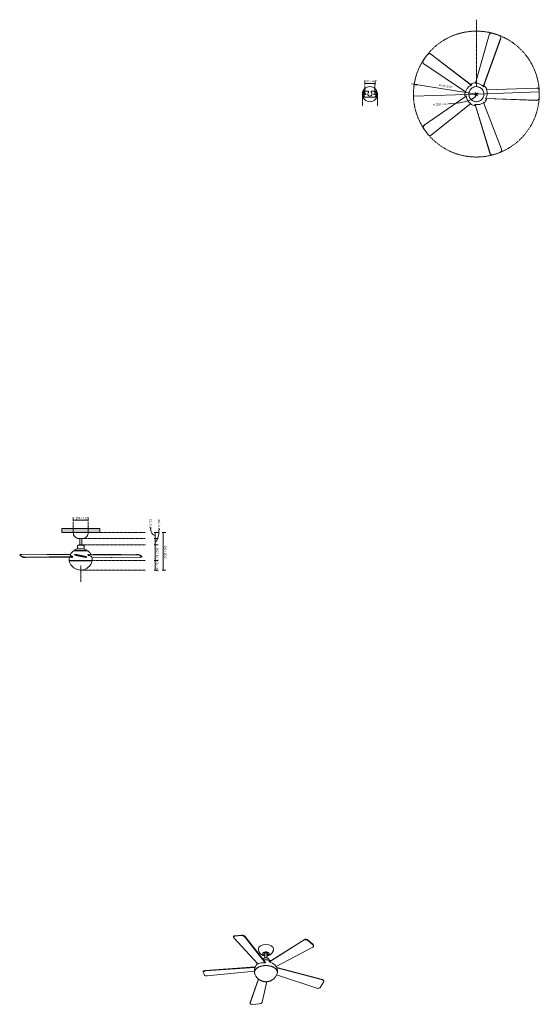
# Model space of a CAD drawing. Header units: millimetres. Extents: x 5954 to 11404, y -2949 to 7375.
import ezdxf

# ---------------------------------------------------------------- set-up
doc = ezdxf.new("R2010")
doc.units = ezdxf.units.MM
doc.linetypes.add('Dash', pattern=[6, 3, -3])
doc.layers.add('A-ANNO-DIMS', color=7, linetype='Dash', lineweight=9, true_color=0xd2d2d2)
for name, color, linetype, lineweight in [('A-ANNO-DIMS-10', 7, 'Continuous', 9), ('A-CLNG', 7, 'Continuous', 9), ('E-LITE-EQPM', 7, 'Continuous', 20)]:
    doc.layers.add(name, color=color, linetype=linetype, lineweight=lineweight)
doc.styles.add('Arial', font='arial.ttf', dxfattribs={"height": 20})
doc.styles.add('Arial Narrow', font='ARIALN.TTF', dxfattribs={"height": 22})
doc.dimstyles.new('Diameter_-_3mm_Arial', dxfattribs={"dimscale": 304.8, "dimtxt": 20.405188, "dimasz": 0, "dimexe": 0.07874, "dimexo": 0, "dimgap": 0.049213, "dimtad": 1, "dimjust": 3, "dimdec": 0, "dimzin": 0, "dimdsep": 46, "dimtxsty": 'Arial', "dimblk1": 'NONE', "dimblk2": 'NONE', "dimsah": 1, "dimcen": 0.09, "dimadec": 0, "dimazin": 0, "dimtfac": 1, "dimtdec": 4, "dimtix": 1, "dimtmove": 0, "dimatfit": 2, "dimfxl": 1, "dimtvp": 1, "dimtolj": 1, "dimtzin": 0, "dimarcsym": 2})
doc.dimstyles.new('FARO_-_2_2mm_Arial_Narrow_mm_Inch_Left', dxfattribs={"dimscale": 304.8, "dimtxt": 22.515481, "dimasz": 0, "dimexe": 0.098425, "dimexo": 0.0625, "dimgap": 0.016404, "dimtad": 1, "dimdec": 0, "dimzin": 0, "dimdsep": 46, "dimtxsty": 'Arial Narrow', "dimblk1": 'NONE', "dimblk2": 'NONE', "dimsah": 1, "dimcen": 0.09, "dimadec": 0, "dimazin": 0, "dimtfac": 1, "dimtdec": 4, "dimtix": 1, "dimtmove": 0, "dimatfit": 3, "dimfxl": 0.032808, "dimfxlon": 1, "dimtvp": 1, "dimtolj": 1, "dimtzin": 0, "dimarcsym": 2})
doc.dimstyles.new('FARO_-_2_2mm_Arial_Narrow_mm_Inch_Right', dxfattribs={"dimscale": 304.8, "dimtxt": 22.515481, "dimasz": 0, "dimexe": 0.098425, "dimexo": 0.0625, "dimgap": 0.016404, "dimtad": 1, "dimdec": 0, "dimzin": 0, "dimdsep": 46, "dimtxsty": 'Arial Narrow', "dimblk1": 'NONE', "dimblk2": 'NONE', "dimsah": 1, "dimcen": 0.09, "dimadec": 0, "dimazin": 0, "dimtfac": 1, "dimtdec": 4, "dimtix": 1, "dimtmove": 1, "dimatfit": 3, "dimfxl": 0.032808, "dimfxlon": 1, "dimtvp": 1, "dimtolj": 1, "dimtzin": 0, "dimarcsym": 2})
doc.dimstyles.new('FARO_-_2_2mm_Arial_Narrow_mm_Inch_Right_1', dxfattribs={"dimscale": 304.8, "dimtxt": 22.515481, "dimasz": 0, "dimexe": 0.098425, "dimexo": 0.0625, "dimgap": 0.016404, "dimtad": 1, "dimdec": 0, "dimzin": 0, "dimdsep": 46, "dimtxsty": 'Arial Narrow', "dimblk1": 'NONE', "dimblk2": 'NONE', "dimsah": 1, "dimcen": 0.09, "dimadec": 0, "dimazin": 0, "dimtfac": 1, "dimtdec": 4, "dimtix": 1, "dimtmove": 0, "dimatfit": 3, "dimfxl": 0.032808, "dimfxlon": 1, "dimtvp": 1, "dimtolj": 1, "dimtzin": 0, "dimarcsym": 2})
doc.dimstyles.new('Radial_-_3mm_Arial', dxfattribs={"dimscale": 304.8, "dimtxt": 20.405188, "dimasz": 0.098425, "dimexe": 0.098425, "dimexo": 0, "dimgap": 0.057415, "dimtad": 1, "dimjust": 3, "dimdec": 0, "dimzin": 0, "dimdsep": 46, "dimtxsty": 'Arial', "dimsah": 1, "dimcen": 0.09, "dimdle": 0.098425, "dimadec": 0, "dimazin": 0, "dimtfac": 1, "dimtdec": 4, "dimtix": 1, "dimtmove": 0, "dimatfit": 2, "dimfxl": 1, "dimtvp": 1, "dimtfill": 1, "dimtolj": 1, "dimtzin": 0, "dimarcsym": 2})

# ---------------------------------------------------------------- blocks, each defined once
blk = doc.blocks.new('33514 - 33514 IZARO LED White ceiling fan with DC motor-574660-Alzado_PDF')
at = {"layer": 'E-LITE-EQPM'}
for p, q in [((6594, 1937), (6559, 1937)), ((6578, 1868), (6578, 1867)), ((6594, 1868), (6578, 1868)), ((6594, 1867), (6578, 1867)), ((6584, 1937), (6584, 1868)), ((6629, 1937), (6594, 1937)), ((6611, 1868), (6594, 1868)), ((6611, 1867), (6594, 1867)), ((6605, 1868), (6605, 1937)), ((6611, 1867), (6611, 1868)), ((5957, 1764), (5957, 1759)), ((6485, 1764), (5975, 1768)), ((6486, 1767), (6268, 1770)), ((6520, 1806), (6522, 1807)), ((6530, 1769), (6529, 1764)), ((6550, 1765), (6550, 1765)), ((6594, 1827), (6558, 1827)), ((6559, 1856), (6559, 1857)), ((6559, 1856), (6559, 1827)), ((6587, 1811), (6587, 1807)), ((6631, 1827), (6594, 1827)), ((6601, 1807), (6601, 1811)), ((6629, 1857), (6629, 1856)), ((6629, 1827), (6629, 1856)), ((6666, 1807), (6668, 1806)), ((6671, 1765), (7177, 1769)), ((7176, 1764), (6673, 1760)), ((6725, 1766), (7014, 1769)), ((7019, 1768), (7019, 1768)), ((6016, 1741), (6509, 1745)), ((6507, 1740), (6016, 1736)), ((6486, 1704), (6487, 1704)), ((6594, 1704), (6486, 1704)), ((6487, 1705), (6487, 1704)), ((6702, 1704), (6594, 1704)), ((6649, 1701), (6649, 1701)), ((6656, 1737), (6657, 1742)), ((6697, 1701), (6697, 1701)), ((6701, 1704), (6701, 1705)), ((6701, 1704), (6702, 1704)), ((6711, 1741), (7215, 1737)), ((6712, 1740), (6912, 1737)), ((7234, 1741), (7234, 1746))]:
    blk.add_line(p, q, dxfattribs=at)
at = {"layer": 'E-LITE-EQPM', "flags": 128}
for points in [[(6559, 1937), (6549, 1942), (6540, 1948), (6532, 1956), (6525, 1965), (6520, 1975), (6517, 1986), (6515, 1997), (6515, 2000)], [(6673, 2000), (6672, 1989), (6669, 1978), (6665, 1968), (6659, 1958), (6651, 1950), (6642, 1943), (6632, 1938), (6629, 1937)], [(6559, 1857), (6563, 1862), (6568, 1865), (6574, 1867), (6576, 1867)], [(6594, 1867), (6588, 1867), (6583, 1867), (6579, 1867), (6577, 1867), (6576, 1867)], [(6576, 1867), (6577, 1867), (6578, 1867)], [(6612, 1867), (6611, 1867), (6608, 1867), (6604, 1867), (6599, 1867), (6594, 1867)], [(6610, 1867), (6611, 1867), (6612, 1867)], [(6612, 1867), (6618, 1866), (6623, 1863), (6628, 1859), (6629, 1857)], [(6485, 1765), (6492, 1777), (6501, 1789), (6511, 1799), (6520, 1806)], [(6594, 1807), (6582, 1807), (6571, 1807), (6560, 1807), (6551, 1807), (6542, 1807), (6534, 1807), (6529, 1807), (6525, 1807), (6522, 1807), (6522, 1807)], [(6522, 1807), (6523, 1807), (6525, 1807)], [(6529, 1811), (6528, 1811), (6528, 1812), (6529, 1812)], [(6529, 1812), (6541, 1820), (6555, 1826), (6558, 1827)], [(6587, 1811), (6583, 1811), (6572, 1811), (6562, 1811), (6553, 1811), (6545, 1811), (6539, 1811), (6534, 1811), (6530, 1811), (6529, 1811), (6529, 1811)], [(6529, 1811), (6530, 1811), (6533, 1811), (6537, 1811), (6544, 1811), (6551, 1811), (6560, 1811), (6570, 1811), (6581, 1811), (6592, 1811), (6594, 1811)], [(6594, 1811), (6605, 1811), (6616, 1811), (6626, 1811), (6635, 1811), (6643, 1811), (6650, 1811), (6655, 1811), (6658, 1811), (6659, 1811), (6659, 1811)], [(6666, 1807), (6665, 1807), (6663, 1807), (6658, 1807), (6652, 1807), (6644, 1807), (6635, 1807), (6625, 1807), (6614, 1807), (6602, 1807), (6594, 1807)], [(6659, 1811), (6658, 1811), (6655, 1811), (6651, 1811), (6645, 1811), (6637, 1811), (6628, 1811), (6618, 1811), (6607, 1811), (6601, 1811)], [(6631, 1827), (6644, 1821), (6658, 1814), (6660, 1812)], [(6660, 1812), (6660, 1812), (6660, 1811), (6659, 1811)], [(6663, 1807), (6664, 1807), (6666, 1807), (6666, 1807)], [(6668, 1806), (6679, 1797), (6689, 1787), (6697, 1775), (6703, 1766)], [(6474, 1706), (6474, 1721), (6475, 1735), (6476, 1739)], [(6476, 1705), (6474, 1706), (6474, 1706)], [(6474, 1698), (6475, 1700), (6476, 1701)], [(6594, 1605), (6579, 1606), (6564, 1609), (6549, 1613), (6535, 1620), (6522, 1628), (6510, 1637), (6500, 1648), (6491, 1661), (6483, 1674), (6477, 1688), (6474, 1698)], [(6487, 1705), (6487, 1705), (6481, 1705), (6477, 1705), (6476, 1705), (6476, 1705)], [(6476, 1705), (6476, 1705), (6479, 1705), (6484, 1705), (6490, 1705), (6498, 1705), (6508, 1705), (6519, 1705), (6531, 1705), (6544, 1705), (6558, 1705), (6573, 1705), (6588, 1705), (6594, 1705)], [(6594, 1701), (6579, 1701), (6565, 1701), (6550, 1701), (6537, 1701), (6524, 1701), (6513, 1701), (6503, 1701), (6494, 1701), (6487, 1701), (6482, 1701), (6478, 1701), (6476, 1701), (6476, 1701)], [(6476, 1701), (6477, 1701), (6480, 1701), (6485, 1701), (6491, 1701), (6491, 1701)], [(6486, 1701), (6485, 1702), (6485, 1703), (6486, 1704), (6486, 1704)], [(6594, 1704), (6580, 1704), (6566, 1704), (6552, 1704), (6540, 1704), (6528, 1704), (6517, 1704), (6508, 1704), (6500, 1704), (6494, 1704), (6489, 1704), (6487, 1704), (6486, 1704)], [(6594, 1705), (6609, 1705), (6624, 1705), (6638, 1705), (6651, 1705), (6664, 1705), (6676, 1705), (6686, 1705), (6695, 1705), (6702, 1705), (6707, 1705), (6711, 1705), (6712, 1705), (6713, 1705)], [(6702, 1704), (6701, 1704), (6698, 1704), (6694, 1704), (6687, 1704), (6679, 1704), (6670, 1704), (6659, 1704), (6647, 1704), (6634, 1704), (6621, 1704), (6607, 1704), (6594, 1704)], [(6712, 1701), (6711, 1701), (6708, 1701), (6704, 1701), (6697, 1701), (6689, 1701), (6680, 1701), (6669, 1701), (6657, 1701), (6643, 1701), (6629, 1701), (6615, 1701), (6600, 1701), (6594, 1701)], [(6714, 1698), (6709, 1684), (6703, 1670), (6695, 1657), (6685, 1645), (6674, 1634), (6662, 1625), (6649, 1618), (6635, 1612), (6620, 1608), (6605, 1605), (6594, 1605)], [(6697, 1701), (6701, 1701), (6707, 1701), (6710, 1701), (6712, 1701), (6712, 1701)], [(6713, 1705), (6712, 1705), (6709, 1705), (6704, 1705), (6701, 1705)], [(6702, 1704), (6703, 1703), (6704, 1702), (6702, 1701), (6702, 1701)], [(6712, 1739), (6714, 1725), (6714, 1710), (6714, 1706)], [(6712, 1701), (6714, 1700), (6714, 1698)], [(6714, 1706), (6713, 1705), (6713, 1705)]]:
    blk.add_lwpolyline(points, dxfattribs=at)
at = {"layer": 'E-LITE-EQPM'}
for centre, major_axis, ratio, start_param, end_param in [((5982, 1763), (-24.9, 1.7), 0.1968, 5.011164, 6.571953), ((5982, 1757), (-24.9, 1.7), 0.1968, 0, 0.288767), ((6809, 1754), (-884, 61), 0.1968, 0.288767, 0.381658), ((6809, 1749), (-884, 61), 0.1968, 0.288767, 0.381658), ((6248, 1765), (24.6, 4.2), 0.123996, 0.592015, 1.931057), ((6554, 1759), (-24.5, 5.2), 0.000007, 6.246712, 7.807502), ((6555, 1764), (-24.5, 5.2), 0.000007, 6.246712, 7.807502), ((6593, 1751), (-867, 184), 0.000007, 1.524316, 1.617207), ((6594, 1756), (-867, 184), 0.000007, 1.524316, 1.617207), ((6995, 1764), (24.6, 4.3), 0.121009, 6.197707, 6.930416), ((7185, 1759), (-24.9, 1.6), 0.197962, 3.50515, 5.065939), ((7185, 1764), (-24.9, 1.6), 0.197962, 3.50515, 5.065939), ((6377, 1751), (-885, 57), 0.197962, 3.412259, 3.50515), ((6378, 1756), (-885, 57), 0.197962, 3.412259, 3.50515), ((6007, 1746), (-24.9, 1.7), 0.1968, 0.381658, 1.942447), ((6007, 1741), (-24.9, 1.7), 0.1968, 0.381658, 1.942447), ((6632, 1742), (-24.5, 5.2), 0.000007, 1.617207, 3.177996), ((6633, 1748), (-24.5, 5.2), 0.000007, 1.617207, 3.177996), ((6932, 1742), (24.6, 4.3), 0.121009, 3.715948, 4.724249), ((7209, 1742), (-24.9, 1.6), 0.197962, 1.85147, 3.412259), ((7209, 1748), (-24.9, 1.6), 0.197962, 3.152128, 3.412259)]:
    blk.add_ellipse(centre, major_axis=major_axis, ratio=ratio, start_param=start_param, end_param=end_param, dxfattribs=at)
for points in [[(6485, 1765), (6484, 1764), (6484, 1760), (6489, 1755), (6500, 1751), (6506, 1748), (6510, 1747)], [(6712, 1740), (6711, 1741), (6708, 1745), (6699, 1750), (6686, 1754), (6678, 1757), (6674, 1758)]]:
    blk.add_open_spline(points, degree=3, knots=[-0.8333333, -0.8333333, -0.8333333, -0.8333333, -0.6666667, -0.3333333, -0.1666667, 0, 0, 0, 0], dxfattribs=at)
for points in [[(6543, 1758), (6543, 1759), (6543, 1760), (6543, 1761)], [(6594, 1747), (6588, 1748), (6576, 1751), (6559, 1754), (6548, 1757), (6543, 1758)], [(6544, 1766), (6545, 1767), (6545, 1767), (6545, 1768)], [(6545, 1768), (6550, 1767), (6560, 1765), (6577, 1761), (6588, 1759), (6594, 1757)], [(6594, 1757), (6600, 1756), (6611, 1754), (6627, 1750), (6637, 1748), (6643, 1747)], [(6674, 1758), (6673, 1759), (6672, 1763), (6671, 1766), (6670, 1768)], [(6670, 1768), (6674, 1767), (6677, 1766), (6680, 1765)], [(6506, 1737), (6503, 1738), (6500, 1739), (6498, 1739)], [(6510, 1747), (6509, 1745), (6508, 1742), (6506, 1739), (6506, 1737)], [(6640, 1737), (6636, 1738), (6625, 1740), (6610, 1743), (6599, 1746), (6594, 1747)], [(6641, 1740), (6641, 1739), (6641, 1738), (6640, 1737)], [(6643, 1747), (6643, 1747), (6642, 1746), (6642, 1746)]]:
    blk.add_open_spline(points, degree=3, dxfattribs=at)
blk = doc.blocks.new('33514 - 33514 IZARO LED White ceiling fan with DC motor-574660-00 Isometrico PDF')
at = {"layer": 'E-LITE-EQPM', "color": 251, "lineweight": 9, "true_color": 0x636466}
for p, q in [((2058, -2237), (2057, -2242)), ((2060, -2250), (2312, -2524)), ((2389, -2513), (2174, -2239)), ((2175, -2235), (2392, -2511)), ((2432, -2502), (2800, -2271)), ((2799, -2274), (2435, -2504)), ((2505, -2552), (2889, -2348)), ((2897, -2339), (2898, -2335)), ((2373, -2432), (2387, -2437)), ((2384, -2426), (2388, -2428)), ((2387, -2414), (2387, -2463)), ((2408, -2415), (2405, -2410)), ((2408, -2463), (2408, -2414)), ((1763, -2594), (2285, -2557)), ((2284, -2562), (1763, -2599)), ((2283, -2564), (2281, -2571)), ((2285, -2557), (2287, -2554)), ((2359, -2550), (2359, -2550)), ((2376, -2484), (2376, -2484)), ((2388, -2505), (2395, -2506)), ((2421, -2484), (2420, -2484)), ((2431, -2497), (2437, -2499)), ((2433, -2487), (2433, -2484)), ((2513, -2563), (2990, -2689)), ((2990, -2693), (2514, -2567)), ((1741, -2605), (1741, -2610)), ((1782, -2650), (2278, -2600)), ((2232, -2931), (2319, -2683)), ((2319, -2683), (2319, -2682)), ((2510, -2641), (2932, -2780)), ((2321, -2685), (2234, -2936)), ((2359, -2926), (2407, -2711)), ((3004, -2707), (3004, -2703)), ((2232, -2936), (2233, -2940))]:
    blk.add_line(p, q, dxfattribs=at)
for points in [[(2069, -2234, 0), (2064, -2236, 0), (2060, -2237, 0), (2058, -2240, 0), (2057, -2243, 0), (2058, -2246, 0), (2060, -2250, 0)], [(2058, -2238, 0), (2059, -2235, 0), (2061, -2233, 0), (2065, -2231, 0), (2070, -2230, 0)], [(2142, -2228, 0), (2105, -2231, 0), (2069, -2234, 0)], [(2070, -2230, 0), (2106, -2226, 0), (2143, -2223, 0)], [(2174, -2239, 0), (2171, -2236, 0), (2166, -2233, 0), (2160, -2231, 0), (2154, -2229, 0), (2148, -2228, 0), (2142, -2228, 0)], [(2143, -2223, 0), (2149, -2223, 0), (2155, -2224, 0), (2161, -2226, 0), (2167, -2228, 0), (2172, -2231, 0), (2175, -2235, 0)], [(2834, -2277, 0), (2829, -2274, 0), (2823, -2272, 0), (2816, -2271, 0), (2810, -2271, 0), (2804, -2272, 0), (2799, -2274, 0)], [(2800, -2271, 0), (2805, -2268, 0), (2811, -2267, 0), (2817, -2267, 0), (2824, -2268, 0), (2830, -2270, 0), (2835, -2274, 0)], [(2454, -2334, 0), (2428, -2324, 0), (2398, -2321, 0), (2368, -2324, 0), (2342, -2334, 0), (2325, -2349, 0), (2319, -2367, 0)], [(2319, -2366, 0), (2319, -2371, 0), (2320, -2376, 0), (2320, -2381, 0), (2321, -2386, 0), (2323, -2390, 0), (2324, -2394, 0), (2326, -2398, 0), (2328, -2402, 0), (2330, -2406, 0), (2333, -2409, 0), (2335, -2412, 0), (2337, -2415, 0), (2340, -2417, 0), (2342, -2420, 0), (2345, -2422, 0), (2347, -2424, 0), (2349, -2426, 0), (2352, -2427, 0), (2354, -2429, 0), (2356, -2430, 0)], [(2477, -2366, 0), (2477, -2371, 0), (2476, -2376, 0), (2476, -2381, 0), (2474, -2386, 0), (2473, -2390, 0), (2472, -2394, 0), (2470, -2398, 0), (2468, -2402, 0), (2466, -2406, 0), (2463, -2409, 0), (2461, -2412, 0), (2459, -2415, 0), (2456, -2417, 0), (2454, -2420, 0), (2451, -2422, 0), (2449, -2424, 0), (2447, -2426, 0), (2444, -2427, 0), (2442, -2429, 0), (2439, -2430, 0), (2437, -2431, 0), (2435, -2433, 0), (2432, -2434, 0), (2430, -2435, 0), (2428, -2435, 0), (2426, -2436, 0), (2424, -2437, 0), (2422, -2438, 0), (2419, -2438, 0), (2417, -2439, 0), (2415, -2439, 0), (2413, -2439, 0), (2411, -2440, 0), (2409, -2440, 0), (2408, -2440, 0)], [(2477, -2367, 0), (2471, -2349, 0), (2454, -2334, 0)], [(2891, -2324, 0), (2863, -2301, 0), (2834, -2277, 0)], [(2835, -2274, 0), (2864, -2297, 0), (2892, -2320, 0)], [(2889, -2348, 0), (2893, -2345, 0), (2896, -2342, 0), (2897, -2337, 0), (2897, -2333, 0), (2895, -2328, 0), (2891, -2324, 0)], [(2892, -2320, 0), (2895, -2325, 0), (2897, -2329, 0), (2898, -2333, 0), (2898, -2336, 0)], [(2388, -2440, 0), (2387, -2440, 0), (2384, -2440, 0), (2382, -2439, 0), (2380, -2439, 0), (2378, -2438, 0), (2376, -2438, 0), (2374, -2437, 0), (2372, -2437, 0), (2370, -2436, 0), (2367, -2435, 0), (2365, -2434, 0), (2363, -2433, 0), (2361, -2432, 0), (2358, -2431, 0), (2356, -2430, 0), (2356, -2430, 0)], [(2423, -2404, 0), (2407, -2399, 0), (2389, -2399, 0), (2373, -2404, 0), (2364, -2413, 0), (2364, -2423, 0), (2373, -2432, 0)], [(2365, -2477, 0), (2365, -2476, 0), (2366, -2476, 0), (2367, -2475, 0), (2367, -2475, 0)], [(2367, -2475, 0), (2368, -2474, 0), (2369, -2473, 0), (2370, -2472, 0), (2371, -2471, 0), (2372, -2470, 0), (2373, -2469, 0), (2374, -2468, 0), (2375, -2468, 0), (2376, -2467, 0), (2377, -2466, 0), (2378, -2466, 0), (2379, -2465, 0), (2380, -2465, 0), (2382, -2464, 0), (2383, -2464, 0), (2384, -2464, 0), (2385, -2463, 0), (2386, -2463, 0), (2387, -2463, 0), (2388, -2463, 0), (2390, -2462, 0), (2391, -2462, 0), (2392, -2462, 0), (2393, -2462, 0), (2394, -2462, 0), (2395, -2462, 0), (2397, -2462, 0), (2398, -2462, 0), (2399, -2462, 0), (2400, -2462, 0), (2401, -2462, 0), (2402, -2462, 0), (2404, -2462, 0), (2405, -2462, 0), (2406, -2462, 0), (2407, -2462, 0), (2408, -2463, 0), (2409, -2463, 0), (2411, -2463, 0), (2412, -2464, 0), (2413, -2464, 0), (2414, -2464, 0), (2415, -2465, 0), (2416, -2465, 0), (2417, -2466, 0), (2418, -2466, 0), (2420, -2467, 0), (2420, -2467, 0)], [(2412, -2410, 0), (2398, -2407, 0), (2384, -2410, 0), (2378, -2418, 0), (2384, -2426, 0)], [(2405, -2410, 0), (2395, -2408, 0), (2388, -2413, 0), (2388, -2414, 0)], [(2408, -2437, 0), (2423, -2432, 0), (2432, -2423, 0), (2432, -2413, 0), (2423, -2404, 0)], [(2409, -2428, 0), (2412, -2426, 0), (2418, -2418, 0), (2412, -2410, 0)], [(2429, -2475, 0), (2428, -2474, 0), (2427, -2473, 0), (2426, -2472, 0), (2425, -2471, 0), (2424, -2470, 0), (2423, -2469, 0), (2422, -2468, 0), (2421, -2468, 0), (2420, -2467, 0)], [(2433, -2484, 0), (2433, -2483, 0), (2433, -2482, 0), (2433, -2481, 0), (2432, -2481, 0), (2432, -2480, 0), (2432, -2479, 0), (2432, -2478, 0), (2431, -2477, 0), (2431, -2476, 0), (2430, -2476, 0), (2429, -2475, 0), (2429, -2475, 0)], [(2280, -2625, 0), (2279, -2622, 0), (2279, -2620, 0), (2278, -2617, 0), (2278, -2614, 0), (2278, -2611, 0), (2278, -2608, 0), (2279, -2605, 0), (2279, -2602, 0), (2280, -2600, 0), (2281, -2597, 0), (2282, -2594, 0), (2283, -2591, 0), (2285, -2589, 0), (2287, -2586, 0), (2289, -2583, 0), (2291, -2581, 0), (2293, -2578, 0), (2295, -2576, 0), (2298, -2574, 0), (2301, -2571, 0), (2304, -2569, 0), (2307, -2567, 0), (2310, -2565, 0), (2313, -2563, 0), (2317, -2561, 0), (2320, -2559, 0), (2324, -2557, 0), (2328, -2556, 0), (2332, -2554, 0), (2336, -2552, 0), (2340, -2551, 0), (2344, -2550, 0), (2348, -2549, 0), (2353, -2547, 0), (2357, -2546, 0), (2362, -2546, 0), (2366, -2545, 0), (2371, -2544, 0), (2375, -2544, 0), (2380, -2543, 0), (2385, -2543, 0), (2390, -2542, 0), (2394, -2542, 0), (2399, -2542, 0), (2404, -2542, 0), (2409, -2543, 0), (2413, -2543, 0), (2418, -2543, 0), (2423, -2544, 0), (2427, -2544, 0), (2432, -2545, 0), (2437, -2546, 0), (2441, -2547, 0), (2446, -2548, 0), (2450, -2549, 0), (2454, -2550, 0), (2458, -2552, 0), (2462, -2553, 0), (2466, -2555, 0), (2470, -2556, 0), (2474, -2558, 0), (2478, -2560, 0), (2481, -2562, 0), (2482, -2563, 0)], [(2278, -2611, 0), (2278, -2603, 0), (2278, -2595, 0), (2278, -2588, 0), (2279, -2580, 0), (2280, -2572, 0), (2281, -2569, 0)], [(2287, -2554, 0), (2285, -2559, 0), (2283, -2564, 0)], [(2285, -2557, 0), (2288, -2551, 0), (2291, -2545, 0), (2294, -2539, 0), (2298, -2533, 0), (2301, -2529, 0), (2305, -2524, 0), (2308, -2520, 0)], [(2391, -2513, 0), (2375, -2512, 0), (2359, -2512, 0), (2344, -2514, 0), (2330, -2516, 0), (2318, -2521, 0), (2308, -2526, 0)], [(2308, -2526, 0), (2310, -2522, 0), (2310, -2522, 0)], [(2372, -2485, 0), (2375, -2484, 0), (2378, -2484, 0), (2381, -2483, 0), (2384, -2483, 0), (2387, -2483, 0), (2390, -2482, 0), (2393, -2482, 0), (2396, -2482, 0), (2399, -2482, 0), (2402, -2482, 0), (2404, -2482, 0), (2407, -2482, 0), (2410, -2483, 0), (2413, -2483, 0), (2416, -2483, 0), (2420, -2484, 0), (2423, -2484, 0), (2426, -2485, 0), (2429, -2486, 0), (2432, -2487, 0), (2435, -2488, 0), (2438, -2489, 0), (2442, -2490, 0), (2445, -2491, 0), (2448, -2492, 0)], [(2418, -2484, 0), (2415, -2483, 0), (2413, -2483, 0), (2410, -2483, 0), (2407, -2482, 0), (2405, -2482, 0), (2402, -2482, 0), (2400, -2482, 0), (2397, -2482, 0), (2394, -2482, 0), (2392, -2482, 0), (2389, -2482, 0), (2387, -2482, 0), (2384, -2483, 0), (2381, -2483, 0), (2379, -2484, 0)], [(2395, -2506, 0), (2393, -2509, 0), (2391, -2513, 0)], [(2432, -2503, 0), (2432, -2500, 0), (2431, -2497, 0)], [(2480, -2526, 0), (2466, -2517, 0), (2450, -2509, 0), (2432, -2503, 0)], [(2508, -2556, 0), (2500, -2545, 0), (2491, -2535, 0), (2480, -2526, 0)], [(2516, -2625, 0), (2517, -2622, 0), (2517, -2620, 0), (2518, -2617, 0), (2518, -2614, 0), (2518, -2611, 0), (2518, -2608, 0), (2517, -2605, 0), (2517, -2602, 0), (2516, -2600, 0), (2515, -2597, 0), (2514, -2594, 0), (2512, -2591, 0), (2511, -2589, 0), (2509, -2586, 0), (2507, -2583, 0), (2505, -2581, 0), (2503, -2578, 0), (2501, -2576, 0), (2498, -2574, 0), (2495, -2571, 0), (2492, -2569, 0), (2489, -2567, 0), (2486, -2565, 0), (2483, -2563, 0), (2482, -2563, 0)], [(2507, -2551, 0), (2508, -2553, 0), (2508, -2556, 0)], [(2518, -2611, 0), (2518, -2603, 0), (2518, -2595, 0), (2518, -2588, 0), (2517, -2580, 0), (2516, -2572, 0), (2514, -2565, 0), (2511, -2558, 0), (2508, -2552, 0), (2508, -2550, 0)], [(1741, -2605, 0), (1741, -2603, 0), (1743, -2600, 0), (1746, -2598, 0), (1751, -2596, 0), (1757, -2595, 0), (1763, -2594, 0)], [(1763, -2599, 0), (1757, -2600, 0), (1751, -2601, 0), (1746, -2603, 0), (1743, -2605, 0), (1741, -2608, 0), (1741, -2611, 0)], [(1741, -2611, 0), (1746, -2627, 0), (1753, -2643, 0)], [(1753, -2643, 0), (1755, -2645, 0), (1758, -2647, 0), (1763, -2649, 0), (1769, -2650, 0), (1775, -2650, 0), (1782, -2650, 0)], [(2280, -2625, 0), (2283, -2633, 0), (2286, -2640, 0), (2289, -2646, 0), (2292, -2653, 0), (2296, -2658, 0), (2300, -2664, 0), (2304, -2669, 0), (2308, -2673, 0), (2312, -2677, 0), (2316, -2681, 0), (2320, -2684, 0), (2324, -2687, 0), (2328, -2690, 0), (2332, -2693, 0), (2336, -2695, 0), (2336, -2695, 0)], [(2516, -2625, 0), (2513, -2633, 0), (2510, -2640, 0), (2507, -2646, 0), (2504, -2653, 0), (2500, -2658, 0), (2496, -2664, 0), (2492, -2669, 0), (2488, -2673, 0), (2484, -2677, 0), (2480, -2681, 0), (2476, -2684, 0), (2472, -2687, 0), (2468, -2690, 0), (2464, -2693, 0), (2460, -2695, 0), (2457, -2697, 0), (2453, -2699, 0), (2450, -2701, 0), (2446, -2702, 0), (2443, -2704, 0), (2439, -2705, 0), (2436, -2706, 0), (2433, -2707, 0), (2430, -2708, 0), (2427, -2709, 0), (2424, -2709, 0), (2421, -2710, 0), (2418, -2710, 0), (2415, -2711, 0), (2412, -2711, 0), (2409, -2711, 0), (2406, -2712, 0), (2403, -2712, 0), (2400, -2712, 0), (2397, -2712, 0), (2395, -2712, 0), (2392, -2712, 0), (2389, -2712, 0), (2386, -2711, 0), (2383, -2711, 0), (2380, -2711, 0), (2377, -2710, 0), (2374, -2710, 0), (2371, -2709, 0), (2368, -2708, 0), (2365, -2707, 0), (2362, -2706, 0), (2358, -2705, 0), (2355, -2704, 0), (2352, -2703, 0), (2348, -2702, 0), (2345, -2700, 0), (2341, -2698, 0), (2338, -2696, 0), (2336, -2695, 0)], [(2932, -2780, 0), (2938, -2782, 0), (2944, -2782, 0), (2951, -2781, 0), (2957, -2778, 0), (2962, -2775, 0), (2966, -2771, 0)], [(2966, -2771, 0), (2985, -2744, 0), (3002, -2716, 0)], [(2990, -2689, 0), (2995, -2691, 0), (2999, -2694, 0), (3002, -2698, 0), (3004, -2703, 0)], [(3004, -2706, 0), (3003, -2702, 0), (3000, -2698, 0), (2996, -2695, 0), (2990, -2693, 0)], [(3002, -2716, 0), (3004, -2711, 0), (3004, -2707, 0)], [(2232, -2936, 0), (2232, -2935, 0), (2232, -2931, 0)], [(2234, -2936, 0), (2233, -2939, 0), (2234, -2943, 0), (2237, -2945, 0), (2241, -2947, 0), (2246, -2948, 0), (2252, -2949, 0)], [(2252, -2949, 0), (2292, -2946, 0), (2332, -2942, 0)], [(2332, -2942, 0), (2338, -2941, 0), (2344, -2939, 0), (2350, -2936, 0), (2354, -2933, 0), (2357, -2929, 0), (2359, -2926, 0)]]:
    blk.add_polyline3d(points, dxfattribs=at)
blk = doc.blocks.new('33514 - 33514 IZARO LED White ceiling fan with DC motor-574660-Planta_PDF')
at = {"layer": 'E-LITE-EQPM'}
for p, q in [((-203, 627), (-202, 628)), ((-133, 622), (10, 115)), ((-255, 582), (-73, 79)), ((-72, 80), (-254, 583)), ((476, 421), (52, 94)), ((54, 94), (477, 420)), ((551, 317), (113, 26)), ((535, 385), (536, 384)), ((12, 115), (11, 118)), ((-632, 63), (-107, 45)), ((-106, 46), (-109, 46)), ((113, 24), (116, 26)), ((-659, -1), (-659, 0)), ((-98, -45), (-632, -64)), ((-632, -65), (-98, -46)), ((-263, -578), (-76, -87)), ((-78, -86), (-79, -88)), ((58, -101), (60, -102)), ((470, -428), (59, -99)), ((547, -325), (106, -21)), ((106, -22), (546, -326)), ((12, -107), (-143, -619)), ((-142, -620), (13, -107)), ((530, -392), (530, -393)), ((-210, -624), (-211, -624))]:
    blk.add_line(p, q, dxfattribs=at)
at = {"layer": 'E-LITE-EQPM', "flags": 128}
for points in [[(9, 120), (22, 118), (37, 115), (51, 109), (63, 102)], [(-112, 45), (-106, 58), (-98, 71), (-88, 82), (-78, 92)], [(-79, -7), (-79, -4), (-79, 0)], [(-78, 11), (-78, 12), (-77, 15)], [(-76, 22), (-75, 24), (-74, 27)], [(-72, 33), (-71, 35), (-70, 37)], [(-66, 43), (-64, 46), (-63, 47)], [(-58, 53), (-56, 55), (-56, 56)], [(-48, 63), (-47, 63), (-45, 65)], [(-38, 69), (-37, 70), (-34, 71)], [(-28, 74), (-26, 75), (-23, 75)], [(-17, 77), (-14, 78), (-12, 78)], [(-5, 79), (-2, 79), (-1, 79)], [(21, 76), (22, 76), (25, 75)], [(32, 72), (34, 71), (36, 70)], [(42, 67), (44, 65), (46, 64)], [(52, 60), (54, 58), (55, 57)], [(60, 51), (62, 49), (63, 48)], [(69, 39), (69, 39), (70, 36)], [(73, 29), (74, 27), (75, 25)], [(77, 18), (77, 16), (78, 13)], [(79, 7), (79, 4), (79, 0)], [(117, 29), (119, 16), (120, 1), (120, 0)], [(120, 0), (120, -15), (117, -29)], [(-78, -92), (-87, -83), (-97, -71), (-105, -59), (-111, -46)], [(-77, -18), (-77, -16), (-78, -13)], [(-73, -29), (-74, -27), (-75, -25)], [(-69, -39), (-69, -39), (-70, -36)], [(-60, -51), (-62, -49), (-63, -48)], [(-51, -60), (-54, -58), (-55, -57)], [(-42, -67), (-44, -65), (-46, -64)], [(-32, -72), (-34, -71), (-36, -70)], [(-21, -76), (-22, -76), (-25, -75)], [(5, -79), (2, -79), (1, -79)], [(63, -102), (52, -109), (38, -114), (23, -118), (9, -120)], [(17, -77), (14, -78), (12, -78)], [(28, -74), (26, -75), (23, -75)], [(38, -69), (37, -70), (34, -71)], [(48, -63), (47, -63), (45, -65)], [(58, -53), (56, -55), (56, -56)], [(66, -43), (64, -46), (63, -47)], [(72, -33), (71, -35), (70, -37)], [(76, -22), (75, -24), (74, -27)], [(78, -11), (78, -12), (77, -15)]]:
    blk.add_lwpolyline(points, dxfattribs=at)
at = {"layer": 'E-LITE-EQPM'}
blk.add_arc((0, 0), 79, 67.5, 67.6446, dxfattribs=at)
for centre, major_axis, start_param, end_param in [((69, -216), (-271, 844), 6.23674, 6.32963), ((-156, 615), (-7.6, 23.8), 4.675951, 6.23674), ((-232, 591), (-7.6, 23.8), 0.046445, 1.607234), ((-231, 591), (-7.6, 23.8), 0.046445, 1.607234), ((491, 402), (20.3, 14.5), 0.046445, 1.607234), ((492, 401), (20.3, 14.5), 0.046445, 1.607234), ((-185, -132), (721, 516), 6.23674, 6.32963), ((537, 337), (20.3, 14.5), 4.675951, 6.23674), ((227, 0), (887, 0), 3.095148, 3.188038), ((-633, 39), (25, 0), 1.534358, 3.095148), ((-633, -39), (25, 0), 3.188038, 4.748827), ((-633, -41), (25, 0), 3.188038, 4.748827), ((-182, 136), (-712, 529), 3.095148, 3.188038), ((532, -346), (-20.1, 14.9), 3.188038, 4.748827), ((533, -345), (-20.1, 14.9), 3.188038, 4.748827), ((486, -409), (-20.1, 14.9), 1.534358, 3.095148), ((-240, -587), (8.1, 23.7), 1.534358, 3.095148), ((75, 215), (286, 839), 3.095148, 3.188038), ((-166, -612), (8.1, 23.7), 3.188038, 4.748827), ((-165, -613), (8.1, 23.7), 3.188038, 4.748827)]:
    blk.add_ellipse(centre, major_axis=major_axis, ratio=0.978148, start_param=start_param, end_param=end_param, dxfattribs=at)
for points in [[(-76, 76), (-73, 81), (-65, 89), (-46, 102), (-25, 112), (-3, 115), (8, 116), (14, 115)], [(49, 96), (55, 94), (65, 89), (83, 76), (98, 58), (109, 38), (113, 27), (114, 22)], [(16, -107), (10, -108), (-1, -110), (-24, -110), (-46, -105), (-66, -94), (-76, -88), (-80, -84)], [(106, -18), (106, -23), (104, -34), (97, -56), (86, -76), (70, -92), (61, -99), (56, -102)]]:
    blk.add_open_spline(points, degree=3, knots=[-1, -1, -1, -1, -0.833333, -0.666667, -0.333333, -0.166667, 0, 0, 0, 0], dxfattribs=at)
for points in [[(11, 118), (10, 118), (10, 118), (9, 118)], [(14, 115), (13, 116), (12, 117), (11, 118), (11, 118)], [(-113, 0), (-113, 6), (-113, 16), (-111, 33), (-107, 43), (-105, 49)], [(-96, -49), (-99, -44), (-104, -34), (-110, -17), (-112, -6), (-113, 0)], [(-109, 46), (-109, 46), (-110, 45), (-110, 45)], [(-105, 49), (-106, 48), (-107, 47), (-109, 47), (-109, 46)], [(-75, 84), (-77, 83), (-78, 81), (-80, 79)], [(-80, 79), (-79, 79), (-78, 78), (-77, 77), (-76, 76)], [(51, 100), (51, 99), (50, 98), (50, 97), (49, 96)], [(57, 98), (55, 98), (53, 99), (51, 100)], [(114, 22), (114, 23), (115, 24), (116, 25), (116, 26)], [(116, 26), (116, 26), (115, 27), (115, 28)], [(-103, -46), (-102, -48), (-101, -50), (-100, -51)], [(-100, -51), (-99, -51), (-98, -50), (-97, -50), (-96, -49)], [(-80, -84), (-80, -85), (-80, -86), (-79, -88), (-79, -88)], [(-79, -88), (-78, -89), (-78, -89), (-77, -90)], [(56, -102), (56, -102), (58, -102), (59, -102), (60, -102)], [(60, -102), (61, -102), (61, -101), (62, -101)], [(111, -18), (110, -18), (109, -18), (107, -18), (106, -18)], [(110, -24), (111, -22), (111, -20), (111, -18)], [(12, -112), (13, -112), (15, -112), (16, -111)], [(16, -111), (16, -111), (16, -109), (16, -107), (16, -107)]]:
    blk.add_open_spline(points, degree=3, dxfattribs=at)
blk = doc.blocks.new('DIMBLOCK1-Alzado_PDF')
at = {"layer": 'A-ANNO-DIMS-10', "color": 251, "true_color": 0x5b5b5b, "transparency": 16777216}
for p, q in [((6515, 2116), (6515, 2156)), ((6515, 2126), (6673, 2126)), ((6515, 2126), (6515, 2116)), ((6673, 2116), (6673, 2156)), ((6673, 2126), (6673, 2116))]:
    blk.add_line(p, q, dxfattribs=at)
at = {"layer": 'A-ANNO-DIMS-10', "color": 0, "transparency": 16777216, "insert": (6540, 2160), "char_height": 22, "width": 128.66, "attachment_point": 1, "line_spacing_factor": 0.974696, "style": 'Arial Narrow'}
blk.add_mtext('158 / 6.2"', dxfattribs=at)
blk = doc.blocks.new('_None')
blk = doc.blocks.new('DIMBLOCK2-Alzado_PDF')
at = {"layer": 'A-ANNO-DIMS-10', "color": 251, "true_color": 0x5b5b5b, "transparency": 16777216}
for p, q in [((7365, 2000), (7405, 2000)), ((7375, 2000), (7365, 2000)), ((7375, 2000), (7375, 1937)), ((7365, 1937), (7405, 1937)), ((7375, 1937), (7365, 1937))]:
    blk.add_line(p, q, dxfattribs=at)
blk.add_ellipse((7375, 2049), major_axis=(0, 81), ratio=0.601903, start_param=1.570796, end_param=3.141593, dxfattribs=at)
at = {"layer": 'A-ANNO-DIMS-10', "color": 0, "transparency": 16777216, "insert": (7337, 2143), "char_height": 22, "width": 111.93, "attachment_point": 1, "rotation": 270, "line_spacing_factor": 0.974696, "style": 'Arial Narrow'}
blk.add_mtext('63 / 2.5"', dxfattribs=at)
blk = doc.blocks.new('DIMBLOCK3-Alzado_PDF')
at = {"layer": 'A-ANNO-DIMS-10', "color": 251, "true_color": 0x5b5b5b, "transparency": 16777216}
for p, q in [((7365, 1937), (7405, 1937)), ((7375, 1937), (7365, 1937)), ((7365, 1868), (7405, 1868)), ((7375, 1868), (7365, 1868)), ((7375, 1937), (7375, 1868))]:
    blk.add_line(p, q, dxfattribs=at)
blk.add_ellipse((7375, 2041), major_axis=(0, 139), ratio=0.293077, start_param=3.141593, end_param=4.712389, dxfattribs=at)
at = {"layer": 'A-ANNO-DIMS-10', "color": 0, "transparency": 16777216, "insert": (7427, 2134), "char_height": 22, "width": 111.93, "attachment_point": 1, "rotation": 270, "line_spacing_factor": 0.974696, "style": 'Arial Narrow'}
blk.add_mtext('69 / 2.7"', dxfattribs=at)
blk = doc.blocks.new('DIMBLOCK4-Alzado_PDF')
at = {"layer": 'A-ANNO-DIMS-10', "color": 251, "true_color": 0x5b5b5b, "transparency": 16777216}
for p, q in [((7365, 1868), (7405, 1868)), ((7375, 1868), (7365, 1868)), ((7375, 1868), (7375, 1705)), ((7365, 1705), (7405, 1705)), ((7375, 1705), (7365, 1705))]:
    blk.add_line(p, q, dxfattribs=at)
at = {"layer": 'A-ANNO-DIMS-10', "color": 0, "transparency": 16777216, "insert": (7409, 1840), "char_height": 22, "width": 128.66, "attachment_point": 1, "rotation": 270, "line_spacing_factor": 0.974696, "style": 'Arial Narrow'}
blk.add_mtext('163 / 6.4"', dxfattribs=at)
blk = doc.blocks.new('DIMBLOCK5-Alzado_PDF')
at = {"layer": 'A-ANNO-DIMS-10', "color": 251, "true_color": 0x5b5b5b, "transparency": 16777216}
for p, q in [((7365, 1705), (7405, 1705)), ((7375, 1705), (7365, 1705)), ((7375, 1705), (7375, 1605)), ((7365, 1605), (7405, 1605)), ((7375, 1605), (7365, 1605))]:
    blk.add_line(p, q, dxfattribs=at)
at = {"layer": 'A-ANNO-DIMS-10', "color": 0, "transparency": 16777216, "insert": (7409, 1709), "char_height": 22, "width": 128.66, "attachment_point": 1, "rotation": 270, "line_spacing_factor": 0.974696, "style": 'Arial Narrow'}
blk.add_mtext('100 / 3.9"', dxfattribs=at)
blk = doc.blocks.new('DIMBLOCK6-Alzado_PDF')
at = {"layer": 'A-ANNO-DIMS-10', "color": 251, "true_color": 0x5b5b5b, "transparency": 16777216}
for p, q in [((7448, 2000), (7488, 2000)), ((7458, 2000), (7448, 2000)), ((7458, 2000), (7458, 1605)), ((7448, 1605), (7488, 1605)), ((7458, 1605), (7448, 1605))]:
    blk.add_line(p, q, dxfattribs=at)
at = {"layer": 'A-ANNO-DIMS-10', "color": 0, "transparency": 16777216, "insert": (7491, 1863), "char_height": 22, "width": 145.39, "attachment_point": 1, "rotation": 270, "line_spacing_factor": 0.974696, "style": 'Arial Narrow'}
blk.add_mtext('395 / 15.6"', dxfattribs=at)
blk = doc.blocks.new('DIMBLOCK7-Planta_PDF Fixing Holes')
at = {"layer": 'A-ANNO-DIMS-10', "color": 251, "true_color": 0x5b5b5b, "transparency": 16777216}
for p, q in [((9575, 6696), (9575, 6736)), ((9681, 6696), (9681, 6736)), ((9575, 6706), (9681, 6706)), ((9575, 6706), (9575, 6696)), ((9681, 6706), (9681, 6696))]:
    blk.add_line(p, q, dxfattribs=at)
at = {"layer": 'A-ANNO-DIMS-10', "color": 0, "transparency": 16777216, "insert": (9574, 6739), "char_height": 22, "width": 128.66, "attachment_point": 1, "line_spacing_factor": 0.974696, "style": 'Arial Narrow'}
blk.add_mtext('106 / 4.2"', dxfattribs=at)
blk = doc.blocks.new('DIMBLOCK8-Planta_PDF')
at = {"layer": 'A-ANNO-DIMS-10', "color": 8, "true_color": 0x787878, "transparency": 16777216}
for p, q in [((10744, 6595), (11403, 6617)), ((10744, 6595), (10084, 6573)), ((10739, 6600), (10749, 6590)), ((10739, 6590), (10749, 6600))]:
    blk.add_line(p, q, dxfattribs=at)
for start, end in [(359.8163, 3.9832), (179.8163, 183.9832)]:
    blk.add_arc((10744, 6595), 660, start, end, dxfattribs=at)
blk.add_ellipse((10458, 6586), major_axis=(286, 9), ratio=0.330769, start_param=4.712389, end_param=6.283185, dxfattribs=at)
at = {"layer": 'A-ANNO-DIMS-10', "color": 0, "transparency": 16777216, "insert": (10287, 6496), "char_height": 20, "width": 208.7, "attachment_point": 1, "rotation": 1.8997, "line_spacing_factor": 0.941778, "style": 'Arial'}
blk.add_mtext('ø 1320 / 52.0"', dxfattribs=at)
blk = doc.blocks.new('DIMBLOCK9-Planta_PDF')
at = {"layer": 'A-ANNO-DIMS-10', "transparency": 16777216}
blk.add_hatch(color=256, dxfattribs=at).paths.add_polyline_path([(10092, 6697), (10121, 6688), (10122, 6696)], flags=0)
for p, q in [((10744, 6595), (10062, 6701)), ((10092, 6697), (10121, 6688)), ((10122, 6696), (10092, 6697)), ((10121, 6688), (10122, 6696)), ((10727, 6583), (10761, 6608)), ((10731, 6612), (10756, 6578))]:
    blk.add_line(p, q, dxfattribs=at)
blk.add_arc((10744, 6595), 660, 168.526, 173.7347, dxfattribs=at)
at = {"layer": 'A-ANNO-DIMS-10', "color": 0, "transparency": 16777216, "insert": (10352, 6700), "char_height": 20, "width": 175.17, "attachment_point": 1, "rotation": 351.1304, "line_spacing_factor": 0.941778, "style": 'Arial', "bg_fill": 3, "box_fill_scale": 1.25, "bg_fill_color": 256, "bg_fill_true_color": 13158600, "bg_fill_transparency": 0}
blk.add_mtext('R 660 26.0"', dxfattribs=at)

msp = doc.modelspace()

# ---------------------------------------------------------------- hatches: boundary and pattern name
at = {"layer": 'A-CLNG', "true_color": 0xe8e8e8}
msp.add_hatch(color=254, dxfattribs=at).paths.add_polyline_path([(6599.2, 2000), (6795, 2000), (6795, 2040.5), (6395, 2040.5), (6395, 2000), (6593, 2000)], flags=0)

# ---------------------------------------------------------------- linework, layer by layer
at = {"layer": 'A-ANNO-DIMS'}
for p, q in [((10743.6, 6673.1), (10743.6, 7375)), ((9574.5, 6597.6), (9574.5, 6687.6)), ((9680.5, 6609.6), (9680.5, 6699.6)), ((9548.5, 6594.1), (9548.5, 6467.5)), ((9706.5, 6594.1), (9706.5, 6467.5)), ((6515.1, 2000), (6515.1, 2107.9)), ((6673.1, 2000), (6673.1, 2107.9)), ((7270.1, 2000), (6795, 2000)), ((7273, 1868), (6611.1, 1868)), ((7269.6, 1936.8), (6629.1, 1936.8)), ((6594.1, 1653), (6594.1, 1480)), ((7270.1, 1704.9), (6648.1, 1704.9)), ((6594.1, 1605), (7269.6, 1605))]:
    msp.add_line(p, q, dxfattribs=at)
msp.add_circle((10743.8, 6595), 660, dxfattribs=at)
at = {"layer": 'A-CLNG'}
for p, q in [((6395, 2040.5), (6795, 2040.5)), ((6395, 2000), (6395, 2040.5)), ((6795, 2000), (6395, 2000)), ((6795, 2040.5), (6795, 2000))]:
    msp.add_line(p, q, dxfattribs=at)
at = {"layer": 'E-LITE-EQPM'}
for p, q in [((9614, 6626.1), (9562.5, 6626.1)), ((9614, 6612.1), (9614, 6626.1)), ((9692.5, 6626.1), (9641, 6626.1)), ((9641, 6626.1), (9641, 6612.1)), ((9562.5, 6562.1), (9692.5, 6562.1)), ((9563.5, 6594.1), (9585.5, 6594.1)), ((9566.5, 6597.1), (9582.5, 6597.1)), ((9582.5, 6591.1), (9566.5, 6591.1)), ((9574.5, 6594.1), (9574.5, 6596.8)), ((9691.5, 6594.1), (9669.5, 6594.1)), ((9672.5, 6597.1), (9688.5, 6597.1)), ((9688.5, 6591.1), (9672.5, 6591.1)), ((9680.5, 6594.1), (9680.5, 6597.1))]:
    msp.add_line(p, q, dxfattribs=at)
for centre, radius, start, end in [((9627.5, 6594.1), 79, 0, 180), ((9627.5, 6594.1), 72.4, 153.7827, 206.21321), ((9568, 6613.3), 3.25, 359.99795, 179.99795), ((9568, 6613.3), 3.25, 179.99795, 359.99795), ((9627.5, 6594.1), 22.5, 126.87902, 53.11689), ((9687, 6613.3), 3.25, 359.99795, 179.99795), ((9687, 6613.3), 3.25, 179.99795, 359.99795), ((9627.5, 6594.1), 72.4, 333.7827, 26.21321), ((10743.9, 6594.1), 79, 0, 180), ((9627.5, 6594.1), 79, 180, 0), ((9566.5, 6594.1), 3, 89.99795, 269.99795), ((9568, 6574.9), 3.25, 359.99795, 179.99795), ((9568, 6574.9), 3.25, 179.99795, 359.99795), ((9582.5, 6594.1), 3, 269.99795, 89.99795), ((9672.5, 6594.1), 3, 89.99795, 269.99795), ((9687, 6574.9), 3.25, 359.99795, 179.99795), ((9687, 6574.9), 3.25, 179.99795, 359.99795), ((9688.5, 6594.1), 3, 269.99795, 89.99795), ((10743.9, 6594.1), 79, 180, 0)]:
    msp.add_arc(centre, radius, start, end, dxfattribs=at)

# ---------------------------------------------------------------- block references
at = {"layer": 'E-LITE-EQPM', "extrusion": (0, 0, -1), "rotation": 0.002047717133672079}
msp.add_blockref('33514 - 33514 IZARO LED White ceiling fan with DC motor-574660-Planta_PDF', (-10743.9, 6594.1), dxfattribs=at)
at = {"layer": 'E-LITE-EQPM'}
msp.add_blockref('33514 - 33514 IZARO LED White ceiling fan with DC motor-574660-Alzado_PDF', (0, 0), dxfattribs=at)
at = {"layer": 'E-LITE-EQPM', "lineweight": 9}
msp.add_blockref('33514 - 33514 IZARO LED White ceiling fan with DC motor-574660-00 Isometrico PDF', (6138.8, 0), dxfattribs=at)

# ---------------------------------------------------------------- dimensions: what is measured, and where the dimension line sits
at = {"layer": 'A-ANNO-DIMS', "color": 251, "linetype": 'Continuous', "true_color": 0x5b5b5b}
for base, p1, p2, override, picture, middle in [((9680.5, 6705.6), (9574.5, 6695.6), (9680.5, 6695.6), {"dimpost": '<>', "dimfxl": 106}, 'DIMBLOCK7-Planta_PDF Fixing Holes', (9627.5, 6724.9)), ((6673.1, 2126.1), (6515.1, 2116.1), (6673.1, 2116.1), {"dimpost": '<>', "dimfxl": 157.998379}, 'DIMBLOCK1-Alzado_PDF', (6594.1, 2145.3))]:
    dim = msp.add_linear_dim(base=base, p1=p1, p2=p2, dimstyle='FARO_-_2_2mm_Arial_Narrow_mm_Inch_Left', override=override, dxfattribs=at)
    dim.commit()
    dim.dimension.update_dxf_attribs({"geometry": picture, "text_midpoint": middle})
at = {"layer": 'A-ANNO-DIMS', "color": 8, "linetype": 'Continuous', "true_color": 0x787878}
dim = msp.add_diameter_dim_2p(p1=(11403.5, 6616.9), p2=(10084.2, 6573.1), dimstyle='Diameter_-_3mm_Arial', override={"dimpost": 'ø<>'}, dxfattribs=at)
dim.commit()
dim.dimension.update_dxf_attribs({"geometry": 'DIMBLOCK8-Planta_PDF', "text_midpoint": (10742.9, 6623)})
at = {"layer": 'A-ANNO-DIMS', "color": 251, "linetype": 'Continuous', "true_color": 0x5b5b5b}
for base, p1, p2, override, picture, middle in [((7375.4, 1936.8), (7365.4, 2000), (7365.4, 1936.8), {"dimtad": 4, "dimpost": '<>', "dimfxl": 63.2}, 'DIMBLOCK2-Alzado_PDF', (7322.5, 2086.7)), ((7375.4, 1868), (7365.4, 1936.8), (7365.4, 1868), {"dimtad": 4, "dimpost": '<>', "dimfxl": 68.75}, 'DIMBLOCK3-Alzado_PDF', (7411.9, 2078.4))]:
    dim = msp.add_linear_dim(base=base, p1=p1, p2=p2, angle=90, dimstyle='FARO_-_2_2mm_Arial_Narrow_mm_Inch_Right', override=override, dxfattribs=at)
    dim.commit()
    dim.dimension.update_dxf_attribs({"geometry": picture, "text_midpoint": middle, "dimtype": 160, "text_rotation": 90})
for base, p1, p2, override, picture, middle in [((7457.8, 1605), (7447.8, 2000), (7447.8, 1605), {"dimtad": 4, "dimpost": '<>', "dimfxl": 395}, 'DIMBLOCK6-Alzado_PDF', (7477.1, 1802.5)), ((7375.4, 1704.9), (7365.4, 1868), (7365.4, 1704.9), {"dimtad": 4, "dimpost": '<>', "dimfxl": 163.15}, 'DIMBLOCK4-Alzado_PDF', (7394.6, 1786.5)), ((7375.4, 1605), (7365.4, 1704.9), (7365.4, 1605), {"dimtad": 4, "dimpost": '<>', "dimfxl": 99.9}, 'DIMBLOCK5-Alzado_PDF', (7394.6, 1654.9))]:
    dim = msp.add_linear_dim(base=base, p1=p1, p2=p2, angle=90, dimstyle='FARO_-_2_2mm_Arial_Narrow_mm_Inch_Right_1', override=override, dxfattribs=at)
    dim.commit()
    dim.dimension.update_dxf_attribs({"geometry": picture, "text_midpoint": middle})

# ---------------------------------------------------------------- next in the draw order: dimensions: what is measured, and where the dimension line sits
at = {"layer": 'A-ANNO-DIMS', "color": 7, "linetype": 'Continuous'}
dim = msp.add_radius_dim(center=(10743.8, 6595), mpoint=(10091.7, 6696.8), dimstyle='Radial_-_3mm_Arial', override={"dimpost": 'R<>'}, dxfattribs=at)
dim.commit()
dim.dimension.update_dxf_attribs({"geometry": 'DIMBLOCK9-Planta_PDF', "text_midpoint": (10437.3, 6673.5)})

doc.saveas('drawing.dxf')
